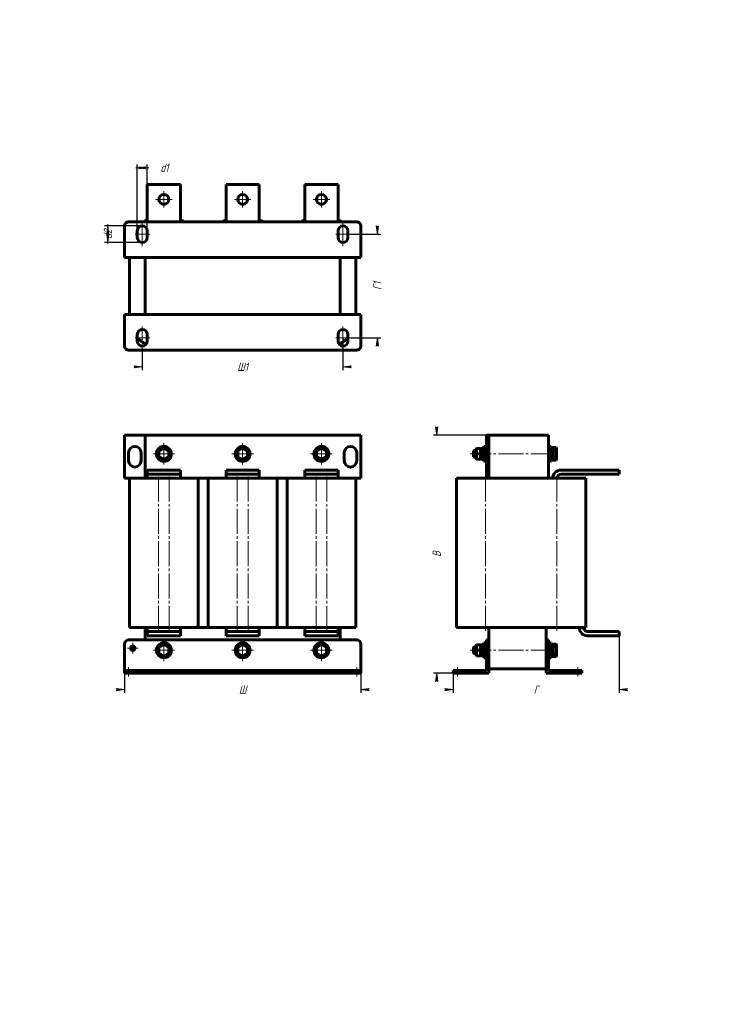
# Model space of a CAD drawing. Header units: millimetres. Extents: x 0 to 420, y 0 to 594.
import ezdxf

# ---------------------------------------------------------------- set-up
doc = ezdxf.new("R2010")
doc.units = ezdxf.units.MM
for name, pattern in [('K5LT_AXLED', [19.5, 15, -1.5, 1.5, -1.5]), ('K5LT_BASIC', [0]), ('K5LT_THIN', [0])]:
    doc.linetypes.add(name, pattern=pattern)
doc.layers.add('Системный слой', color=7, linetype='Continuous')
doc.styles.add('KDIMTEXTSTYLE', font='GOST_AU.SHX', dxfattribs={"width": 0.96, "oblique": 15, "height": 5})
doc.dimstyles.new('KDIMSTYLE (0.50)', dxfattribs={"dimtxt": 5, "dimasz": 1, "dimexe": 2, "dimexo": 0, "dimgap": 1, "dimtad": 1, "dimlfac": 2, "dimtxsty": 'KDIMTEXTSTYLE', "dimsah": 1, "dimcen": 0, "dimdle": 1, "dimadec": 0, "dimazin": 0, "dimtfac": 0.667, "dimtmove": 0, "dimatfit": 3, "dimfxl": 1, "dimtvp": 1, "dimtolj": 1, "dimtzin": 0, "dimarcsym": 0})

# ---------------------------------------------------------------- blocks, each defined once
blk = doc.blocks.new('U0')
at = {"layer": 'Системный слой', "color": 150, "linetype": 'K5LT_BASIC', "lineweight": 60, "true_color": 0x0080ff}
for start, end in [(150.07357, 209.92643), (90.07357, 149.92643), (30.07357, 89.92643), (0, 29.92643), (210.07357, 269.92643), (270.07357, 329.92643), (330.07357, 0)]:
    blk.add_arc((86.92, 213.57), 3.75, start, end, dxfattribs=at)
blk = doc.blocks.new('U1')
at = {"layer": 'Системный слой', "color": 150, "linetype": 'K5LT_BASIC', "lineweight": 60, "true_color": 0x0080ff}
for start, end in [(150.07357, 209.92643), (90.07357, 149.92643), (30.07357, 89.92643), (0, 29.92643), (210.07357, 269.92643), (270.07357, 329.92643), (330.07357, 0)]:
    blk.add_arc((181.92, 213.57), 3.75, start, end, dxfattribs=at)
blk = doc.blocks.new('U2')
at = {"layer": 'Системный слой', "color": 150, "linetype": 'K5LT_BASIC', "lineweight": 60, "true_color": 0x0080ff}
for start, end in [(150.07357, 209.92643), (90.07357, 149.92643), (30.07357, 89.92643), (0, 29.92643), (210.07357, 269.92643), (270.07357, 329.92643), (330.07357, 0)]:
    blk.add_arc((181.92, 332.07), 3.75, start, end, dxfattribs=at)
blk = doc.blocks.new('U3')
at = {"layer": 'Системный слой', "color": 150, "linetype": 'K5LT_BASIC', "lineweight": 60, "true_color": 0x0080ff}
for start, end in [(150.07357, 209.92643), (90.07357, 149.92643), (30.07357, 89.92643), (0, 29.92643), (210.07357, 269.92643), (270.07357, 329.92643), (330.07357, 0)]:
    blk.add_arc((134.42, 332.07), 3.75, start, end, dxfattribs=at)
blk = doc.blocks.new('U4')
at = {"layer": 'Системный слой', "color": 150, "linetype": 'K5LT_BASIC', "lineweight": 60, "true_color": 0x0080ff}
for start, end in [(150.07357, 209.92643), (90.07357, 149.92643), (30.07357, 89.92643), (0, 29.92643), (210.07357, 269.92643), (270.07357, 329.92643), (330.07357, 0)]:
    blk.add_arc((86.92, 332.07), 3.75, start, end, dxfattribs=at)
blk = doc.blocks.new('U5')
at = {"layer": 'Системный слой', "color": 150, "linetype": 'K5LT_BASIC', "lineweight": 60, "true_color": 0x0080ff}
for start, end in [(150.07357, 209.92643), (90.07357, 149.92643), (30.07357, 89.92643), (0, 29.92643), (210.07357, 269.92643), (270.07357, 329.92643), (330.07357, 0)]:
    blk.add_arc((134.42, 213.57), 3.75, start, end, dxfattribs=at)
blk = doc.blocks.new('U6')
at = {"layer": 'Системный слой', "color": 150, "linetype": 'K5LT_BASIC', "lineweight": 60, "true_color": 0x0080ff}
for p, q in [((107.67, 317.32), (113.67, 317.32)), ((155.17, 317.32), (161.17, 317.32)), ((202.67, 317.32), (205.67, 317.32))]:
    blk.add_line(p, q, dxfattribs=at)
blk = doc.blocks.new('U7')
at = {"layer": 'Системный слой', "color": 150, "linetype": 'K5LT_BASIC', "lineweight": 60, "true_color": 0x0080ff}
for p, q in [((107.67, 227.32), (113.67, 227.32)), ((155.17, 227.32), (161.17, 227.32))]:
    blk.add_line(p, q, dxfattribs=at)
blk = doc.blocks.new('U8')
at = {"layer": 'Системный слой', "color": 30, "linetype": 'K5LT_AXLED', "lineweight": 18, "true_color": 0xff8000}
for q in [(64.92, 214.82), (68.17, 218.07), (71.42, 214.82), (68.17, 211.57)]:
    blk.add_line((68.17, 214.82), q, dxfattribs=at)
blk = doc.blocks.new('U9')
at = {"layer": 'Системный слой', "color": 30, "linetype": 'K5LT_AXLED', "lineweight": 18, "true_color": 0xff8000}
for q in [(86.92, 220.07), (80.42, 213.57), (93.42, 213.57), (86.92, 207.07)]:
    blk.add_line((86.92, 213.57), q, dxfattribs=at)
blk = doc.blocks.new('U10')
at = {"layer": 'Системный слой', "color": 30, "linetype": 'K5LT_AXLED', "lineweight": 18, "true_color": 0xff8000}
for q in [(86.92, 338.57), (80.42, 332.07), (93.42, 332.07), (86.92, 325.57)]:
    blk.add_line((86.92, 332.07), q, dxfattribs=at)
blk = doc.blocks.new('U11')
at = {"layer": 'Системный слой', "color": 30, "linetype": 'K5LT_AXLED', "lineweight": 18, "true_color": 0xff8000}
for q in [(134.42, 220.07), (127.92, 213.57), (140.92, 213.57), (134.42, 207.07)]:
    blk.add_line((134.42, 213.57), q, dxfattribs=at)
blk = doc.blocks.new('U12')
at = {"layer": 'Системный слой', "color": 30, "linetype": 'K5LT_AXLED', "lineweight": 18, "true_color": 0xff8000}
for q in [(134.42, 338.57), (127.92, 332.07), (140.92, 332.07), (134.42, 325.57)]:
    blk.add_line((134.42, 332.07), q, dxfattribs=at)
blk = doc.blocks.new('U13')
at = {"layer": 'Системный слой', "color": 30, "linetype": 'K5LT_AXLED', "lineweight": 18, "true_color": 0xff8000}
for q in [(181.92, 220.07), (175.42, 213.57), (188.42, 213.57), (181.92, 207.07)]:
    blk.add_line((181.92, 213.57), q, dxfattribs=at)
blk = doc.blocks.new('U14')
at = {"layer": 'Системный слой', "color": 30, "linetype": 'K5LT_AXLED', "lineweight": 18, "true_color": 0xff8000}
for q in [(181.92, 338.57), (175.42, 332.07), (188.42, 332.07), (181.92, 325.57)]:
    blk.add_line((181.92, 332.07), q, dxfattribs=at)
blk = doc.blocks.new('KDIMARROW_01')
at = {"layer": 'Системный слой'}
blk.add_hatch(color=0, dxfattribs=at).paths.add_polyline_path([(-5, -0.66), (0, 0), (-5, 0.66), (-4.5, 0)])
at = {"layer": 'Системный слой', "color": 0, "linetype": 'K5LT_THIN', "lineweight": 18}
for p, q in [((-4.5, 0), (-5, 0.66)), ((-5, 0.66), (0, 0)), ((0, 0), (-5, -0.66)), ((-5, -0.66), (-4.5, 0)), ((0, 0), (-1, 0))]:
    blk.add_line(p, q, dxfattribs=at)
blk = doc.blocks.new('U15')
at = {"layer": 'Системный слой', "color": 150, "linetype": 'K5LT_BASIC', "lineweight": 60, "true_color": 0x0080ff}
for p, q in [((273.92, 213.57), (273.92, 215.57)), ((273.92, 211.57), (273.92, 213.57))]:
    blk.add_line(p, q, dxfattribs=at)
blk = doc.blocks.new('U16')
at = {"layer": 'Системный слой', "color": 150, "linetype": 'K5LT_BASIC', "lineweight": 60, "true_color": 0x0080ff}
for p, q in [((273.67, 213.57), (273.67, 215.32)), ((273.67, 211.82), (273.67, 213.57))]:
    blk.add_line(p, q, dxfattribs=at)
blk = doc.blocks.new('U17')
at = {"layer": 'Системный слой', "color": 150, "linetype": 'K5LT_BASIC', "lineweight": 60, "true_color": 0x0080ff}
for p, q in [((273.92, 332.07), (273.92, 334.07)), ((273.92, 330.07), (273.92, 332.07))]:
    blk.add_line(p, q, dxfattribs=at)
blk = doc.blocks.new('U18')
at = {"layer": 'Системный слой', "color": 150, "linetype": 'K5LT_BASIC', "lineweight": 60, "true_color": 0x0080ff}
for p, q in [((273.67, 332.07), (273.67, 333.82)), ((273.67, 330.32), (273.67, 332.07))]:
    blk.add_line(p, q, dxfattribs=at)
blk = doc.blocks.new('U19')
at = {"layer": 'Системный слой', "color": 150, "linetype": 'K5LT_BASIC', "lineweight": 60, "true_color": 0x0080ff}
for p, q in [((280.92, 317.32), (281.42, 317.32)), ((282.92, 317.32), (323.92, 317.32))]:
    blk.add_line(p, q, dxfattribs=at)
blk = doc.blocks.new('U20')
at = {"layer": 'Системный слой', "color": 30, "linetype": 'K5LT_AXLED', "lineweight": 18, "true_color": 0xff8000}
for q in [(86.92, 490.6), (81.92, 485.6), (91.92, 485.6), (86.92, 480.6)]:
    blk.add_line((86.92, 485.6), q, dxfattribs=at)
blk = doc.blocks.new('U21')
at = {"layer": 'Системный слой', "color": 30, "linetype": 'K5LT_AXLED', "lineweight": 18, "true_color": 0xff8000}
for q in [(134.42, 490.6), (129.42, 485.6), (139.42, 485.6), (134.42, 480.6)]:
    blk.add_line((134.42, 485.6), q, dxfattribs=at)
blk = doc.blocks.new('U22')
at = {"layer": 'Системный слой', "color": 30, "linetype": 'K5LT_AXLED', "lineweight": 18, "true_color": 0xff8000}
for q in [(181.92, 490.6), (176.92, 485.6), (186.92, 485.6), (181.92, 480.6)]:
    blk.add_line((181.92, 485.6), q, dxfattribs=at)
blk = doc.blocks.new('KDIMARROW_02')
at = {"layer": 'Системный слой'}
blk.add_hatch(color=0, dxfattribs=at).paths.add_polyline_path([(4.5, 0), (5, 0.66), (0, 0), (5, -0.66)])
at = {"layer": 'Системный слой', "color": 0, "linetype": 'K5LT_THIN', "lineweight": 18}
for p, q in [((0, 0), (-1, 0)), ((5, 0.66), (0, 0)), ((0, 0), (5, -0.66)), ((0, 0), (7, 0)), ((4.5, 0), (5, 0.66)), ((5, -0.66), (4.5, 0))]:
    blk.add_line(p, q, dxfattribs=at)

msp = doc.modelspace()

# ---------------------------------------------------------------- linework, layer by layer
at = {"layer": 'Системный слой', "color": 150, "linetype": 'K5LT_BASIC', "lineweight": 60, "true_color": 0x0080ff}
for p, q in [((76.9206, 494.595), (96.9206, 494.595)), ((76.9206, 475.595), (76.9206, 494.595)), ((96.9206, 494.595), (96.9206, 475.595)), ((124.4206, 494.595), (144.4206, 494.595)), ((124.4206, 475.595), (124.4206, 494.595)), ((144.4206, 494.595), (144.4206, 475.595)), ((171.9206, 494.595), (191.9206, 494.595)), ((171.9206, 475.595), (171.9206, 494.595)), ((191.9206, 494.595), (191.9206, 475.595)), ((76.9206, 472.095), (76.9206, 475.595)), ((96.9206, 475.595), (96.9206, 472.095)), ((124.4206, 472.095), (124.4206, 475.595)), ((144.4206, 475.595), (144.4206, 472.095)), ((171.9206, 472.095), (171.9206, 475.595)), ((191.9206, 475.595), (191.9206, 472.095)), ((63.1706, 450.595), (63.1706, 469.595)), ((65.6706, 472.095), (203.1706, 472.095)), ((205.6706, 469.595), (205.6706, 450.595)), ((70.9206, 462.595), (70.9206, 466.595)), ((76.9206, 466.595), (76.9206, 462.595)), ((191.9206, 462.595), (191.9206, 466.595)), ((197.9206, 466.595), (197.9206, 462.595)), ((205.6706, 450.595), (63.1706, 450.595)), ((66.1706, 416.095), (66.1706, 450.595)), ((75.6706, 416.095), (75.6706, 450.595)), ((193.1706, 450.595), (193.1706, 416.095)), ((202.6706, 450.595), (202.6706, 416.095)), ((63.1706, 416.095), (205.6706, 416.095)), ((63.1706, 397.095), (63.1706, 416.095)), ((205.6706, 416.095), (205.6706, 397.095)), ((70.9206, 400.095), (70.9206, 404.095)), ((76.9206, 404.095), (76.9206, 400.095)), ((191.9206, 400.095), (191.9206, 404.095)), ((197.9206, 404.095), (197.9206, 400.095)), ((203.1706, 394.595), (65.6706, 394.595)), ((63.1706, 317.325), (63.1706, 343.325)), ((63.1706, 343.325), (75.6706, 343.325)), ((75.6706, 317.325), (75.6706, 343.325)), ((75.6706, 343.325), (205.6706, 343.325)), ((205.6706, 317.325), (205.6706, 343.325)), ((281.4167, 317.325), (281.4167, 343.325)), ((281.4167, 343.325), (282.9167, 343.325)), ((282.9167, 343.325), (318.9167, 343.325)), ((282.9167, 317.325), (282.9167, 343.325)), ((318.9167, 317.325), (318.9167, 343.325)), ((65.6706, 332.825), (65.6706, 327.825)), ((73.1706, 327.825), (73.1706, 332.825)), ((86.9206, 335.8278), (83.6706, 333.9514)), ((83.6706, 333.9514), (83.9206, 333.807)), ((83.6706, 333.9514), (83.6706, 330.1986)), ((86.9206, 335.5391), (83.9206, 333.807)), ((83.9206, 333.807), (83.9206, 330.3429)), ((86.9206, 335.8278), (86.9206, 335.5391)), ((90.1706, 333.9514), (86.9206, 335.8278)), ((89.9206, 333.807), (86.9206, 335.5391)), ((90.1706, 333.9514), (89.9206, 333.807)), ((89.9206, 330.3429), (89.9206, 333.807)), ((90.1706, 330.1986), (90.1706, 333.9514)), ((134.4206, 335.8278), (131.1706, 333.9514)), ((131.1706, 333.9514), (131.4206, 333.807)), ((131.1706, 333.9514), (131.1706, 330.1986)), ((134.4206, 335.5391), (131.4206, 333.807)), ((131.4206, 333.807), (131.4206, 330.3429)), ((134.4206, 335.8278), (134.4206, 335.5391)), ((137.6706, 333.9514), (134.4206, 335.8278)), ((137.4206, 333.807), (134.4206, 335.5391)), ((137.6706, 333.9514), (137.4206, 333.807)), ((137.4206, 330.3429), (137.4206, 333.807)), ((137.6706, 330.1986), (137.6706, 333.9514)), ((181.9206, 335.8278), (178.6706, 333.9514)), ((178.6706, 333.9514), (178.9206, 333.807)), ((178.6706, 333.9514), (178.6706, 330.1986)), ((181.9206, 335.5391), (178.9206, 333.807)), ((178.9206, 333.807), (178.9206, 330.3429)), ((181.9206, 335.8278), (181.9206, 335.5391)), ((185.1706, 333.9514), (181.9206, 335.8278)), ((184.9206, 333.807), (181.9206, 335.5391)), ((185.1706, 333.9514), (184.9206, 333.807)), ((184.9206, 330.3429), (184.9206, 333.807)), ((185.1706, 330.1986), (185.1706, 333.9514)), ((195.6706, 332.825), (195.6706, 327.825)), ((203.1706, 327.825), (203.1706, 332.825)), ((273.9167, 334.075), (273.6667, 333.825)), ((275.1667, 334.075), (273.9167, 334.075)), ((275.4167, 335.325), (275.1667, 335.075)), ((275.1667, 335.075), (275.1667, 332.075)), ((275.4167, 335.325), (277.9167, 335.325)), ((275.4167, 335.325), (275.4167, 332.075)), ((277.9167, 335.325), (277.9167, 332.075)), ((277.9167, 335.325), (278.1667, 335.075)), ((278.1667, 335.075), (278.1667, 332.075)), ((279.1667, 335.825), (279.1667, 328.325)), ((279.1667, 335.825), (279.9167, 335.825)), ((279.9167, 336.575), (279.9167, 327.575)), ((279.9167, 336.575), (281.4167, 336.575)), ((318.9167, 336.575), (320.4167, 336.575)), ((320.4167, 336.575), (320.4167, 327.575)), ((320.4167, 335.825), (321.1667, 335.825)), ((321.4167, 335.8278), (321.1667, 335.5391)), ((321.1667, 335.825), (321.1667, 328.325)), ((321.4167, 333.9514), (321.1667, 333.807)), ((321.4167, 335.8278), (323.4167, 335.8278)), ((321.4167, 335.8278), (321.4167, 333.9514)), ((321.4167, 333.9514), (323.4167, 333.9514)), ((321.4167, 333.9514), (321.4167, 330.1986)), ((323.4167, 335.8278), (323.6667, 335.5391)), ((323.4167, 335.8278), (323.4167, 333.9514)), ((323.4167, 333.9514), (323.6667, 333.807)), ((323.4167, 333.9514), (323.4167, 330.1986)), ((323.6667, 335.5391), (323.6667, 333.807)), ((323.6667, 333.807), (323.6667, 330.3429)), ((83.6706, 330.1986), (83.9206, 330.3429)), ((83.6706, 330.1986), (86.9206, 328.3222)), ((83.9206, 330.3429), (86.9206, 328.6109)), ((86.9206, 328.6109), (89.9206, 330.3429)), ((86.9206, 328.3222), (90.1706, 330.1986)), ((86.9206, 328.3222), (86.9206, 328.6109)), ((90.1706, 330.1986), (89.9206, 330.3429)), ((131.1706, 330.1986), (131.4206, 330.3429)), ((131.1706, 330.1986), (134.4206, 328.3222)), ((131.4206, 330.3429), (134.4206, 328.6109)), ((134.4206, 328.6109), (137.4206, 330.3429)), ((134.4206, 328.3222), (137.6706, 330.1986)), ((134.4206, 328.3222), (134.4206, 328.6109)), ((137.6706, 330.1986), (137.4206, 330.3429)), ((178.6706, 330.1986), (178.9206, 330.3429)), ((178.6706, 330.1986), (181.9206, 328.3222)), ((178.9206, 330.3429), (181.9206, 328.6109)), ((181.9206, 328.6109), (184.9206, 330.3429)), ((181.9206, 328.3222), (185.1706, 330.1986)), ((181.9206, 328.3222), (181.9206, 328.6109)), ((185.1706, 330.1986), (184.9206, 330.3429)), ((273.9167, 330.075), (273.6667, 330.325)), ((275.1667, 330.075), (273.9167, 330.075)), ((275.1667, 332.075), (275.1667, 329.075)), ((275.4167, 332.075), (275.1667, 332.075)), ((275.4167, 328.825), (275.1667, 329.075)), ((275.4167, 332.075), (277.9167, 332.075)), ((275.4167, 332.075), (275.4167, 328.825)), ((275.4167, 328.825), (277.9167, 328.825)), ((277.9167, 332.075), (277.9167, 328.825)), ((277.9167, 332.075), (278.1667, 332.075)), ((277.9167, 328.825), (278.1667, 329.075)), ((278.1667, 332.075), (278.1667, 329.075)), ((279.1667, 328.325), (279.9167, 328.325)), ((279.9167, 327.575), (281.4167, 327.575)), ((318.9167, 327.575), (320.4167, 327.575)), ((320.4167, 328.325), (321.1667, 328.325)), ((321.4167, 330.1986), (321.1667, 330.3429)), ((321.4167, 328.3222), (321.1667, 328.6109)), ((321.4167, 330.1986), (323.4167, 330.1986)), ((321.4167, 330.1986), (321.4167, 328.3222)), ((321.4167, 328.3222), (323.4167, 328.3222)), ((323.4167, 330.1986), (323.6667, 330.3429)), ((323.4167, 330.1986), (323.4167, 328.3222)), ((323.4167, 328.3222), (323.6667, 328.6109)), ((323.6667, 330.3429), (323.6667, 328.6109)), ((76.9206, 322.325), (96.9206, 322.325)), ((76.9206, 319.825), (76.9206, 322.325)), ((96.9206, 319.825), (96.9206, 322.325)), ((124.4206, 322.325), (144.4206, 322.325)), ((124.4206, 319.825), (124.4206, 322.325)), ((144.4206, 319.825), (144.4206, 322.325)), ((171.9206, 322.325), (191.9206, 322.325)), ((171.9206, 319.825), (171.9206, 322.325)), ((191.9206, 319.825), (191.9206, 322.325)), ((326.4167, 322.325), (361.4167, 322.325)), ((361.4167, 319.825), (361.4167, 322.325)), ((63.1706, 317.325), (66.1706, 317.325)), ((66.1706, 227.325), (66.1706, 317.325)), ((66.1706, 317.325), (83.6706, 317.325)), ((76.9206, 319.825), (96.9206, 319.825)), ((76.9206, 317.325), (76.9206, 319.825)), ((83.6706, 317.325), (90.1706, 317.325)), ((90.1706, 317.325), (107.6706, 317.325)), ((96.9206, 319.825), (96.9206, 317.325)), ((107.6706, 227.325), (107.6706, 317.325)), ((113.6706, 227.325), (113.6706, 317.325)), ((113.6706, 317.325), (131.1706, 317.325)), ((124.4206, 319.825), (144.4206, 319.825)), ((124.4206, 317.325), (124.4206, 319.825)), ((131.1706, 317.325), (137.6706, 317.325)), ((137.6706, 317.325), (155.1706, 317.325)), ((144.4206, 319.825), (144.4206, 317.325)), ((155.1706, 227.325), (155.1706, 317.325)), ((161.1706, 227.325), (161.1706, 317.325)), ((161.1706, 317.325), (178.6706, 317.325)), ((171.9206, 319.825), (191.9206, 319.825)), ((171.9206, 317.325), (171.9206, 319.825)), ((178.6706, 317.325), (185.1706, 317.325)), ((185.1706, 317.325), (202.6706, 317.325)), ((191.9206, 319.825), (191.9206, 317.325)), ((202.6706, 227.325), (202.6706, 317.325)), ((263.4167, 227.325), (263.4167, 317.325)), ((263.4167, 317.325), (280.9167, 317.325)), ((281.4167, 317.325), (282.9167, 317.325)), ((323.9167, 317.325), (341.4167, 317.325)), ((326.4167, 319.825), (361.4167, 319.825)), ((341.4167, 227.325), (341.4167, 317.325)), ((66.1706, 227.325), (83.6706, 227.325)), ((75.6706, 219.825), (75.6706, 227.325)), ((76.9206, 224.825), (76.9206, 227.325)), ((83.6706, 227.325), (90.1706, 227.325)), ((90.1706, 227.325), (107.6706, 227.325)), ((96.9206, 227.325), (96.9206, 224.825)), ((113.6706, 227.325), (131.1706, 227.325)), ((124.4206, 224.825), (124.4206, 227.325)), ((131.1706, 227.325), (137.6706, 227.325)), ((137.6706, 227.325), (155.1706, 227.325)), ((144.4206, 227.325), (144.4206, 224.825)), ((161.1706, 227.325), (178.6706, 227.325)), ((171.9206, 224.825), (171.9206, 227.325)), ((178.6706, 227.325), (185.1706, 227.325)), ((185.1706, 227.325), (202.6706, 227.325)), ((191.9206, 227.325), (191.9206, 224.825)), ((193.1706, 219.825), (193.1706, 227.325)), ((263.4167, 227.325), (280.9167, 227.325)), ((280.9167, 227.325), (323.9167, 227.325)), ((282.9167, 219.825), (282.9167, 227.325)), ((317.4167, 219.825), (317.4167, 227.325)), ((323.9167, 227.325), (341.4167, 227.325)), ((65.6706, 219.825), (203.1706, 219.825)), ((76.9206, 222.325), (76.9206, 224.825)), ((76.9206, 224.825), (96.9206, 224.825)), ((76.9206, 222.325), (96.9206, 222.325)), ((96.9206, 222.325), (96.9206, 224.825)), ((124.4206, 222.325), (124.4206, 224.825)), ((124.4206, 224.825), (144.4206, 224.825)), ((124.4206, 222.325), (144.4206, 222.325)), ((144.4206, 222.325), (144.4206, 224.825)), ((171.9206, 222.325), (171.9206, 224.825)), ((171.9206, 224.825), (191.9206, 224.825)), ((171.9206, 222.325), (191.9206, 222.325)), ((191.9206, 222.325), (191.9206, 224.825)), ((281.4167, 217.325), (281.4167, 219.825)), ((281.4167, 219.825), (282.9167, 219.825)), ((282.9167, 219.825), (282.9167, 217.325)), ((317.4167, 217.325), (317.4167, 219.825)), ((317.4167, 219.825), (318.9167, 219.825)), ((318.9167, 219.825), (318.9167, 217.325)), ((342.4167, 224.825), (361.4167, 224.825)), ((342.4167, 222.325), (361.4167, 222.325)), ((361.4167, 222.325), (361.4167, 224.825)), ((63.1706, 201.325), (63.1706, 217.325)), ((86.9206, 217.3278), (83.6706, 215.4514)), ((83.6706, 215.4514), (83.9206, 215.307)), ((83.6706, 215.4514), (83.6706, 211.6986)), ((86.9206, 217.0391), (83.9206, 215.307)), ((83.9206, 215.307), (83.9206, 211.8429)), ((86.9206, 217.3278), (86.9206, 217.0391)), ((90.1706, 215.4514), (86.9206, 217.3278)), ((89.9206, 215.307), (86.9206, 217.0391)), ((90.1706, 215.4514), (89.9206, 215.307)), ((89.9206, 211.8429), (89.9206, 215.307)), ((90.1706, 211.6986), (90.1706, 215.4514)), ((134.4206, 217.3278), (131.1706, 215.4514)), ((131.1706, 215.4514), (131.4206, 215.307)), ((131.1706, 215.4514), (131.1706, 211.6986)), ((134.4206, 217.0391), (131.4206, 215.307)), ((131.4206, 215.307), (131.4206, 211.8429)), ((134.4206, 217.3278), (134.4206, 217.0391)), ((137.6706, 215.4514), (134.4206, 217.3278)), ((137.4206, 215.307), (134.4206, 217.0391)), ((137.6706, 215.4514), (137.4206, 215.307)), ((137.4206, 211.8429), (137.4206, 215.307)), ((137.6706, 211.6986), (137.6706, 215.4514)), ((181.9206, 217.3278), (178.6706, 215.4514)), ((178.6706, 215.4514), (178.9206, 215.307)), ((178.6706, 215.4514), (178.6706, 211.6986)), ((181.9206, 217.0391), (178.9206, 215.307)), ((178.9206, 215.307), (178.9206, 211.8429)), ((181.9206, 217.3278), (181.9206, 217.0391)), ((185.1706, 215.4514), (181.9206, 217.3278)), ((184.9206, 215.307), (181.9206, 217.0391)), ((185.1706, 215.4514), (184.9206, 215.307)), ((184.9206, 211.8429), (184.9206, 215.307)), ((185.1706, 211.6986), (185.1706, 215.4514)), ((205.6706, 201.325), (205.6706, 217.325)), ((273.9167, 215.575), (273.6667, 215.325)), ((275.1667, 215.575), (273.9167, 215.575)), ((275.4167, 216.825), (275.1667, 216.575)), ((275.1667, 216.575), (275.1667, 213.575)), ((275.4167, 216.825), (277.9167, 216.825)), ((275.4167, 216.825), (275.4167, 213.575)), ((277.9167, 216.825), (277.9167, 213.575)), ((277.9167, 216.825), (278.1667, 216.575)), ((278.1667, 216.575), (278.1667, 213.575)), ((279.1667, 217.325), (279.1667, 209.825)), ((279.1667, 217.325), (279.9167, 217.325)), ((279.9167, 218.075), (279.9167, 209.075)), ((279.9167, 218.075), (281.4167, 218.075)), ((281.4167, 201.325), (281.4167, 217.325)), ((282.9167, 199.825), (282.9167, 217.325)), ((317.4167, 199.825), (317.4167, 217.325)), ((318.9167, 218.075), (320.4167, 218.075)), ((318.9167, 201.325), (318.9167, 217.325)), ((320.4167, 218.075), (320.4167, 209.075)), ((320.4167, 217.325), (321.1667, 217.325)), ((321.4167, 217.3278), (321.1667, 217.0391)), ((321.1667, 217.325), (321.1667, 209.825)), ((321.4167, 215.4514), (321.1667, 215.307)), ((321.4167, 217.3278), (323.4167, 217.3278)), ((321.4167, 217.3278), (321.4167, 215.4514)), ((321.4167, 215.4514), (323.4167, 215.4514)), ((321.4167, 215.4514), (321.4167, 211.6986)), ((323.4167, 217.3278), (323.6667, 217.0391)), ((323.4167, 217.3278), (323.4167, 215.4514)), ((323.4167, 215.4514), (323.6667, 215.307)), ((323.4167, 215.4514), (323.4167, 211.6986)), ((323.6667, 217.0391), (323.6667, 215.307)), ((323.6667, 215.307), (323.6667, 211.8429)), ((83.6706, 211.6986), (83.9206, 211.8429)), ((83.6706, 211.6986), (86.9206, 209.8222)), ((83.9206, 211.8429), (86.9206, 210.1109)), ((86.9206, 210.1109), (89.9206, 211.8429)), ((86.9206, 209.8222), (90.1706, 211.6986)), ((86.9206, 209.8222), (86.9206, 210.1109)), ((90.1706, 211.6986), (89.9206, 211.8429)), ((131.1706, 211.6986), (131.4206, 211.8429)), ((131.1706, 211.6986), (134.4206, 209.8222)), ((131.4206, 211.8429), (134.4206, 210.1109)), ((134.4206, 210.1109), (137.4206, 211.8429)), ((134.4206, 209.8222), (137.6706, 211.6986)), ((134.4206, 209.8222), (134.4206, 210.1109)), ((137.6706, 211.6986), (137.4206, 211.8429)), ((178.6706, 211.6986), (178.9206, 211.8429)), ((178.6706, 211.6986), (181.9206, 209.8222)), ((178.9206, 211.8429), (181.9206, 210.1109)), ((181.9206, 210.1109), (184.9206, 211.8429)), ((181.9206, 209.8222), (185.1706, 211.6986)), ((181.9206, 209.8222), (181.9206, 210.1109)), ((185.1706, 211.6986), (184.9206, 211.8429)), ((273.9167, 211.575), (273.6667, 211.825)), ((275.1667, 211.575), (273.9167, 211.575)), ((275.1667, 213.575), (275.1667, 210.575)), ((275.4167, 213.575), (275.1667, 213.575)), ((275.4167, 210.325), (275.1667, 210.575)), ((275.4167, 213.575), (277.9167, 213.575)), ((275.4167, 213.575), (275.4167, 210.325)), ((275.4167, 210.325), (277.9167, 210.325)), ((277.9167, 213.575), (277.9167, 210.325)), ((277.9167, 213.575), (278.1667, 213.575)), ((277.9167, 210.325), (278.1667, 210.575)), ((278.1667, 213.575), (278.1667, 210.575)), ((279.1667, 209.825), (279.9167, 209.825)), ((279.9167, 209.075), (281.4167, 209.075)), ((318.9167, 209.075), (320.4167, 209.075)), ((320.4167, 209.825), (321.1667, 209.825)), ((321.4167, 211.6986), (321.1667, 211.8429)), ((321.4167, 209.8222), (321.1667, 210.1109)), ((321.4167, 211.6986), (323.4167, 211.6986)), ((321.4167, 211.6986), (321.4167, 209.8222)), ((321.4167, 209.8222), (323.4167, 209.8222)), ((323.4167, 211.6986), (323.6667, 211.8429)), ((323.4167, 211.6986), (323.4167, 209.8222)), ((323.4167, 209.8222), (323.6667, 210.1109)), ((323.6667, 211.8429), (323.6667, 210.1109)), ((282.9167, 202.325), (317.4167, 202.325)), ((63.1706, 199.825), (63.1706, 201.325)), ((63.1706, 201.325), (65.6706, 201.325)), ((63.1706, 199.825), (65.6706, 199.825)), ((65.6706, 201.325), (203.1706, 201.325)), ((65.6706, 199.825), (203.1706, 199.825)), ((203.1706, 201.325), (205.6706, 201.325)), ((203.1706, 199.825), (205.6706, 199.825)), ((205.6706, 199.825), (205.6706, 201.325)), ((261.4167, 201.325), (263.9167, 201.325)), ((261.4167, 199.825), (261.4167, 201.325)), ((261.4167, 199.825), (263.9167, 199.825)), ((263.9167, 201.325), (281.4167, 201.325)), ((263.9167, 199.825), (282.9167, 199.825)), ((317.4167, 199.825), (336.4167, 199.825)), ((318.9167, 201.325), (336.4167, 201.325)), ((336.4167, 201.325), (338.9167, 201.325)), ((336.4167, 199.825), (338.9167, 199.825)), ((338.9167, 199.825), (338.9167, 201.325))]:
    msp.add_line(p, q, dxfattribs=at)
at = {"layer": 'Системный слой', "color": 30, "linetype": 'K5LT_AXLED', "lineweight": 18, "true_color": 0xff8000}
for p, q in [((73.9206, 471.3971), (73.9206, 457.3685)), ((194.9206, 471.3971), (194.9206, 457.3685)), ((69.5475, 464.595), (78.462, 464.595)), ((190.5475, 464.595), (199.462, 464.595)), ((73.9206, 408.8971), (73.9206, 394.8685)), ((194.9206, 408.8971), (194.9206, 394.8685)), ((69.5475, 402.095), (78.462, 402.095)), ((190.5475, 402.095), (199.462, 402.095)), ((323.1667, 332.075), (271.6667, 332.075)), ((277.1667, 332.075), (279.9167, 332.075)), ((279.9167, 332.075), (283.4167, 332.075)), ((316.9167, 332.075), (320.4167, 332.075)), ((320.4167, 332.075), (323.1667, 332.075)), ((83.6706, 225.325), (83.6706, 319.325)), ((90.1706, 225.325), (90.1706, 319.325)), ((131.1706, 225.325), (131.1706, 319.325)), ((137.6706, 225.325), (137.6706, 319.325)), ((178.6706, 225.325), (178.6706, 319.325)), ((185.1706, 225.325), (185.1706, 319.325)), ((280.9167, 225.325), (280.9167, 319.325)), ((323.9167, 225.325), (323.9167, 319.325)), ((323.1667, 213.575), (271.6667, 213.575)), ((277.1667, 213.575), (279.9167, 213.575)), ((279.9167, 213.575), (283.4167, 213.575)), ((316.9167, 213.575), (320.4167, 213.575)), ((320.4167, 213.575), (323.1667, 213.575)), ((65.6706, 197.825), (65.6706, 203.325)), ((203.1706, 197.825), (203.1706, 203.325)), ((263.9167, 197.825), (263.9167, 203.325)), ((336.4167, 197.825), (336.4167, 203.325))]:
    msp.add_line(p, q, dxfattribs=at)
at = {"layer": 'Системный слой', "color": 150, "linetype": 'K5LT_BASIC', "lineweight": 60, "true_color": 0x0080ff}
for centre, radius in [((86.9206, 485.595), 3), ((134.4206, 485.595), 3), ((181.9206, 485.595), 3), ((86.9206, 332.075), 4.5), ((134.4206, 332.075), 4.5), ((181.9206, 332.075), 4.5), ((68.1706, 214.825), 1.25), ((86.9206, 213.575), 4.5), ((134.4206, 213.575), 4.5), ((181.9206, 213.575), 4.5)]:
    msp.add_circle(centre, radius, dxfattribs=at)
for centre, radius, start, end in [((65.6706, 469.595), 2.5, 90, 180), ((73.9206, 466.595), 3, 0, 180), ((83.6706, 457.095), 17.5, 112.6880912, 121.0027191), ((90.1706, 457.095), 17.5, 58.9972809, 67.3119088), ((131.1706, 457.095), 17.5, 112.6880912, 121.0027191), ((137.6706, 457.095), 17.5, 58.9972809, 67.3119088), ((178.6706, 457.095), 17.5, 112.6880912, 121.0027191), ((185.1706, 457.095), 17.5, 58.9972809, 67.3119088), ((194.9206, 466.595), 3, 0, 180), ((203.1706, 469.595), 2.5, 0, 90), ((73.9206, 462.595), 3, 180, 0), ((194.9206, 462.595), 3, 180, 0), ((73.9206, 404.095), 3, 0, 180), ((194.9206, 404.095), 3, 0, 180), ((83.6706, 414.095), 17.5, 223.2332348, 244.9982043), ((73.9206, 400.095), 3, 180, 0), ((194.9206, 400.095), 3, 180, 0), ((185.1706, 414.095), 17.5, 295.0017957, 316.7667652), ((65.6706, 397.095), 2.5, 180, 270), ((203.1706, 397.095), 2.5, 270, 0), ((69.4206, 332.825), 3.75, 0, 180), ((199.4206, 332.825), 3.75, 0, 180), ((69.4206, 327.825), 3.75, 180, 0), ((199.4206, 327.825), 3.75, 180, 0), ((278.6667, 329.325), 0.5, 180, 0), ((326.4167, 317.325), 5, 90, 180), ((326.4167, 317.325), 2.5, 90, 180), ((342.4167, 227.325), 5, 180, 270), ((342.4167, 227.325), 2.5, 180, 270), ((65.6706, 217.325), 2.5, 90, 180), ((203.1706, 217.325), 2.5, 0, 90), ((278.6667, 210.825), 0.5, 180, 0)]:
    msp.add_arc(centre, radius, start, end, dxfattribs=at)
for points in [[(279.1667, 334.8221), (279.1667, 334.8326), (279.1661, 334.8536), (279.1622, 334.8953), (279.1523, 334.9468), (279.1329, 335.0067), (279.1062, 335.0637), (279.0725, 335.1168), (279.0324, 335.1654), (278.9866, 335.2085), (278.9357, 335.2456), (278.8806, 335.2759), (278.8222, 335.2992), (278.7613, 335.3149), (278.709, 335.3216), (278.6667, 335.3229), (278.6347, 335.3219), (278.6032, 335.3189), (278.5618, 335.3122), (278.5113, 335.2992), (278.4528, 335.2759), (278.3978, 335.2456), (278.3469, 335.2085), (278.3148, 335.1784), (278.2978, 335.1599), (278.2922, 335.1537), (278.2826, 335.1427), (278.2721, 335.1297), (278.2521, 335.1028), (278.2273, 335.0637), (278.2006, 335.0067), (278.1812, 334.9469), (278.1713, 334.8953), (278.1674, 334.8536), (278.1667, 334.8327), (278.1667, 334.8221)], [(279.1667, 334.8221), (279.1667, 334.8326), (279.1661, 334.8536), (279.1622, 334.8953), (279.1523, 334.9468), (279.1329, 335.0067), (279.1062, 335.0637), (279.0725, 335.1168), (279.0324, 335.1654), (278.9866, 335.2085), (278.9357, 335.2456), (278.8806, 335.2759), (278.8222, 335.2992), (278.7613, 335.3149), (278.709, 335.3216), (278.6667, 335.3229), (278.6347, 335.3219), (278.6032, 335.3189), (278.5618, 335.3122), (278.5113, 335.2992), (278.4528, 335.2759), (278.3978, 335.2456), (278.3469, 335.2085), (278.3148, 335.1784), (278.2978, 335.1599), (278.2922, 335.1537), (278.2826, 335.1427), (278.2721, 335.1297), (278.2521, 335.1028), (278.2273, 335.0637), (278.2006, 335.0067), (278.1812, 334.9469), (278.1713, 334.8953), (278.1674, 334.8536), (278.1667, 334.8327), (278.1667, 334.8221)], [(279.1667, 216.3221), (279.1667, 216.3326), (279.1661, 216.3536), (279.1622, 216.3953), (279.1523, 216.4468), (279.1329, 216.5067), (279.1062, 216.5637), (279.0725, 216.6168), (279.0324, 216.6654), (278.9866, 216.7085), (278.9357, 216.7456), (278.8806, 216.7759), (278.8222, 216.7992), (278.7613, 216.8149), (278.709, 216.8216), (278.6667, 216.8229), (278.6347, 216.8219), (278.6032, 216.8189), (278.5618, 216.8122), (278.5113, 216.7992), (278.4528, 216.7759), (278.3978, 216.7456), (278.3469, 216.7085), (278.3148, 216.6784), (278.2978, 216.6599), (278.2922, 216.6537), (278.2826, 216.6427), (278.2721, 216.6297), (278.2521, 216.6028), (278.2273, 216.5637), (278.2006, 216.5067), (278.1812, 216.4469), (278.1713, 216.3953), (278.1674, 216.3536), (278.1667, 216.3327), (278.1667, 216.3221)], [(279.1667, 216.3221), (279.1667, 216.3326), (279.1661, 216.3536), (279.1622, 216.3953), (279.1523, 216.4468), (279.1329, 216.5067), (279.1062, 216.5637), (279.0725, 216.6168), (279.0324, 216.6654), (278.9866, 216.7085), (278.9357, 216.7456), (278.8806, 216.7759), (278.8222, 216.7992), (278.7613, 216.8149), (278.709, 216.8216), (278.6667, 216.8229), (278.6347, 216.8219), (278.6032, 216.8189), (278.5618, 216.8122), (278.5113, 216.7992), (278.4528, 216.7759), (278.3978, 216.7456), (278.3469, 216.7085), (278.3148, 216.6784), (278.2978, 216.6599), (278.2922, 216.6537), (278.2826, 216.6427), (278.2721, 216.6297), (278.2521, 216.6028), (278.2273, 216.5637), (278.2006, 216.5067), (278.1812, 216.4469), (278.1713, 216.3953), (278.1674, 216.3536), (278.1667, 216.3327), (278.1667, 216.3221)]]:
    msp.add_open_spline(points, degree=3, knots=[0, 0, 0, 0, 0.51974267, 1.03948534, 2.07894145, 3.11834293, 4.15767074, 5.19691237, 6.23606167, 7.27511847, 8.31408793, 9.35297983, 10.39180779, 11.43058838, 12.46934035, 13, 13.53065965, 14.0613193, 14.56941162, 15.60816359, 16.64691556, 17.68563891, 18.72425766, 19.76260324, 19.86650892, 19.97042385, 20.17690937, 20.58988041, 20.80308763, 21.84223694, 22.88138624, 23.92044322, 24.95922937, 25.47961468, 26, 26, 26, 26], dxfattribs=at)

# ---------------------------------------------------------------- block references
at = {"layer": 'Системный слой'}
for name in ['U20', 'U21', 'U22', 'U10', 'U4', 'U12', 'U3', 'U14', 'U2', 'U18', 'U17', 'U6', 'U19', 'U7', 'U9', 'U11', 'U13', 'U8', 'U0', 'U5', 'U1', 'U16', 'U15']:
    msp.add_blockref(name, (0, 0), dxfattribs=at)

# ---------------------------------------------------------------- dimensions: what is measured, and where the dimension line sits
at = {"layer": 'Системный слой', "color": 7}
for base, p1, p2, location, text, override in [((70.9206, 504.595), (76.9206, 464.595), (70.9206, 464.595), (87.258, 504.595), '\\H5.0;\\W0.965;\\Q15;\\H5.0;\\W0.965;\\Q15;\\Q15;d1', {"dimexo": 0, "dimblk1": 'KDIMARROW_02', "dimblk2": 'KDIMARROW_02', "dimse1": 0, "dimse2": 0, "dimclrt": 7, "dimtolj": 1}), ((73.9206, 384.595), (194.9206, 401.8828), (73.9206, 394.8685), (134.4206, 384.595), '\\H5.0;\\W0.965;\\Q15;\\H5.0;\\W0.965;\\Q15;\\Q15;Ш1', {"dimexo": 0, "dimblk1": 'KDIMARROW_01', "dimblk2": 'KDIMARROW_01', "dimse1": 0, "dimse2": 0, "dimclrt": 7, "dimtolj": 1}), ((261.4167, 189.825), (361.4167, 222.325), (261.4167, 199.825), (311.4167, 189.825), '\\H5.0;\\W0.965;\\Q15;\\H5.0;\\W0.965;\\Q15;\\Q15;Г', {"dimexo": 0, "dimblk1": 'KDIMARROW_01', "dimblk2": 'KDIMARROW_01', "dimse1": 0, "dimse2": 0, "dimclrt": 7, "dimtolj": 1}), ((63.1706, 189.825), (205.6706, 209.325), (63.1706, 201.325), (134.4206, 189.825), '\\H5.0;\\W0.965;\\Q15;\\H5.0;\\W0.965;\\Q15;\\Q15;Ш', {"dimexo": 0, "dimblk1": 'KDIMARROW_01', "dimblk2": 'KDIMARROW_01', "dimse1": 0, "dimse2": 0, "dimclrt": 7, "dimtolj": 1})]:
    msp.add_linear_dim(base=base, p1=p1, p2=p2, location=location, text=text, dimstyle='KDIMSTYLE (0.50)', override=override, dxfattribs=at).render()
for base, p1, p2, location, text, override in [((53.1706, 459.595), (73.9206, 469.595), (73.9206, 459.595), (53.1706, 464.595), '\\H5.0;\\W0.965;\\Q15;\\H5.0;\\W0.965;\\Q15;\\Q15;d2', {"dimexo": 0, "dimblk1": 'KDIMARROW_02', "dimblk2": 'KDIMARROW_02', "dimse1": 0, "dimse2": 0, "dimclrt": 7, "dimtolj": 1}), ((215.6706, 402.095), (199.462, 464.595), (199.462, 402.095), (215.6706, 433.345), '\\H5.0;\\W0.965;\\Q15;\\H5.0;\\W0.965;\\Q15;\\Q15;Г1', {"dimexo": 0, "dimblk1": 'KDIMARROW_01', "dimblk2": 'KDIMARROW_01', "dimse1": 0, "dimse2": 0, "dimclrt": 7, "dimtolj": 1}), ((251.4167, 199.825), (282.9167, 343.325), (263.9167, 199.825), (251.4167, 271.575), '\\H5.0;\\W0.965;\\Q15;\\H5.0;\\W0.965;\\Q15;\\Q15;В', {"dimexo": 0, "dimblk1": 'KDIMARROW_01', "dimblk2": 'KDIMARROW_01', "dimse1": 0, "dimse2": 0, "dimclrt": 7, "dimtolj": 1})]:
    msp.add_linear_dim(base=base, p1=p1, p2=p2, angle=90, location=location, text=text, dimstyle='KDIMSTYLE (0.50)', override=override, dxfattribs=at).render()

doc.saveas('drawing.dxf')
